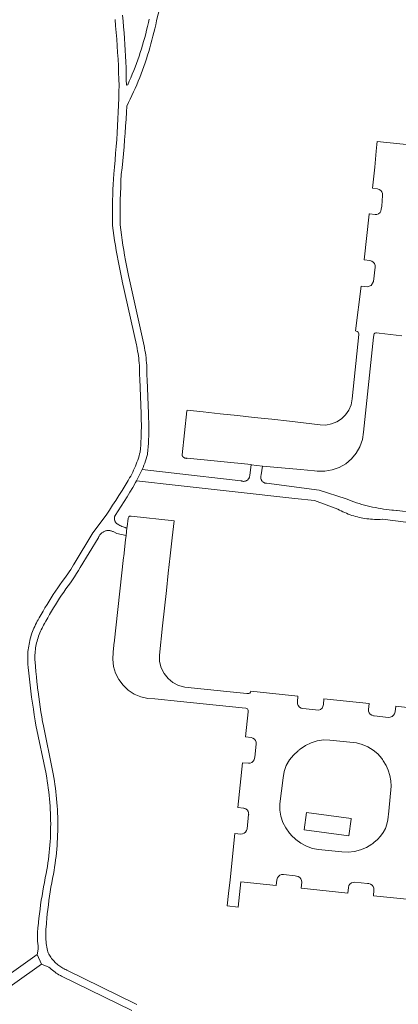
# Model space of a CAD drawing. Extents: x 146402 to 164798, y 455483 to 464134.
# Tile 249 of 256: x 157104 to 157169, y 460558 to 460727. Entities that reach past the tile are written whole.
import ezdxf

# ---------------------------------------------------------------- set-up
doc = ezdxf.new("R2010")
doc.units = 0
doc.header["$LTSCALE"] = 0.2
for name, color, linetype, lineweight in [('B-XX-VH-VERHARDING_BETONSTRAATSTEEN-GV', 252, 'CONTINUOUS', 18), ('B-XX-VH-VERHARDING_TEGEL-GV', 252, 'CONTINUOUS', 18), ('B-XX-VH-VERHARDING_TEGEL_RUBBER-GV', 252, 'CONTINUOUS', 18)]:
    doc.layers.add(name, color=color, linetype=linetype, lineweight=lineweight)

msp = doc.modelspace()

# ---------------------------------------------------------------- linework, layer by layer
at = {"layer": 'B-XX-VH-VERHARDING_BETONSTRAATSTEEN-GV'}
for points in [[(157173.166, 460705.243), (157165.408, 460706.075), (157165.357, 460705.548), (157165.23, 460704.389), (157164.964, 460701.673), (157164.558, 460698.058), (157165.436, 460697.935), (157165.736, 460697.839), (157165.994, 460697.659), (157166.187, 460697.41), (157166.297, 460697.115), (157166.315, 460696.8), (157166.171, 460694.952), (157166.096, 460694.417), (157166.037, 460694.113), (157165.879, 460693.845), (157165.642, 460693.646), (157165.351, 460693.536), (157165.041, 460693.529), (157164.042, 460693.642), (157164.032, 460693.551), (157163.154, 460685.725), (157164.129, 460685.619), (157164.455, 460685.508), (157164.709, 460685.32), (157164.911, 460685.073), (157165.022, 460684.773), (157165.032, 460684.454), (157164.76, 460681.967), (157164.378, 460681.296), (157163.658, 460681.08), (157162.646, 460681.198), (157161.661, 460673.511), (157161.932, 460673.415), (157162.096, 460673.304), (157162.182, 460673.139), (157162.229, 460673.002), (157162.231, 460672.858), (157161.072, 460661.797), (157160.912, 460660.79), (157160.516, 460659.888), (157159.954, 460659.08), (157159.246, 460658.396), (157158.42, 460657.86), (157157.506, 460657.495), (157156.538, 460657.312), (157155.554, 460657.32), (157150.309, 460657.973), (157147.232, 460658.3), (157144.178, 460658.627), (157141.322, 460658.933), (157138.344, 460659.252), (157135.441, 460659.562), (157132.643, 460659.862), (157132.631, 460659.753), (157131.822, 460652.182), (157131.812, 460652.08), (157131.816, 460652.068), (157131.821, 460652.056), (157131.826, 460652.044), (157131.831, 460652.032), (157131.837, 460652.019), (157131.842, 460652.008), (157131.848, 460651.996), (157131.854, 460651.984), (157131.86, 460651.972), (157131.867, 460651.961), (157131.873, 460651.949), (157131.88, 460651.938), (157131.887, 460651.927), (157131.894, 460651.916), (157131.902, 460651.905), (157131.91, 460651.894), (157131.917, 460651.883), (157131.925, 460651.872), (157131.933, 460651.862), (157131.942, 460651.852), (157131.95, 460651.842), (157131.959, 460651.832), (157131.968, 460651.822), (157131.977, 460651.812), (157131.986, 460651.803), (157131.996, 460651.793), (157132.005, 460651.784), (157132.015, 460651.775), (157132.025, 460651.766), (157132.035, 460651.758), (157132.045, 460651.749), (157132.055, 460651.741), (157132.066, 460651.733), (157132.076, 460651.725), (157132.087, 460651.717), (157132.098, 460651.71), (157132.109, 460651.702), (157132.12, 460651.695), (157132.131, 460651.688), (157132.143, 460651.681), (157132.154, 460651.675), (157132.166, 460651.668), (157132.177, 460651.662), (157132.189, 460651.656), (157132.201, 460651.65), (157132.213, 460651.645), (157132.225, 460651.639), (157132.238, 460651.634), (157132.244, 460651.632), (157132.25, 460651.63), (157132.262, 460651.625), (157132.275, 460651.62), (157132.287, 460651.616), (157132.3, 460651.612), (157132.312, 460651.608), (157132.325, 460651.605), (157132.338, 460651.601), (157132.351, 460651.598), (157132.364, 460651.595), (157132.377, 460651.593), (157132.39, 460651.59), (157132.403, 460651.588), (157132.416, 460651.586), (157132.429, 460651.584), (157132.442, 460651.582), (157132.455, 460651.581), (157132.468, 460651.58), (157132.482, 460651.579), (157132.495, 460651.578), (157132.508, 460651.578), (157132.521, 460651.578), (157132.535, 460651.578), (157132.548, 460651.578), (157132.561, 460651.579), (157132.574, 460651.58), (157132.587, 460651.581), (157132.601, 460651.582), (157132.614, 460651.583), (157132.627, 460651.585), (157132.64, 460651.587), (157132.653, 460651.589), (157132.666, 460651.591), (157132.679, 460651.594), (157143.697, 460650.501), (157143.691, 460650.459), (157145.623, 460650.243), (157152.17, 460649.66), (157154.567, 460649.446), (157155.078, 460649.396), (157156.363, 460649.376), (157157.633, 460649.583), (157158.845, 460650.013), (157159.962, 460650.65), (157160.948, 460651.476), (157161.772, 460652.463), (157162.408, 460653.581), (157162.835, 460654.794), (157163.042, 460656.073), (157164.742, 460672.415), (157164.789, 460672.724), (157164.821, 460672.868), (157164.897, 460672.993), (157165.01, 460673.088), (157165.147, 460673.141), (157165.294, 460673.148), (157165.714, 460673.101), (157169.612, 460672.665)], [(157174.515, 460608.28), (157168.591, 460608.937), (157168.482, 460607.982), (157168.367, 460607.654), (157168.194, 460607.387), (157167.946, 460607.188), (157167.644, 460607.035), (157167.324, 460607.003), (157164.853, 460607.303), (157164.759, 460607.313), (157164.462, 460607.394), (157164.206, 460607.563), (157164.013, 460607.802), (157163.904, 460608.089), (157163.887, 460608.396), (157163.98, 460609.413), (157156.207, 460610.216), (157156.122, 460609.217), (157156.055, 460608.897), (157155.888, 460608.616), (157155.637, 460608.406), (157155.332, 460608.289), (157152.572, 460608.569), (157152.269, 460608.632), (157151.988, 460608.799), (157151.777, 460609.049), (157151.66, 460609.354), (157151.65, 460609.681), (157151.735, 460610.679), (157143.634, 460611.514), (157143.562, 460611.348), (157143.437, 460611.219), (157143.277, 460611.14), (157143.098, 460611.121), (157142.92, 460611.136), (157139.518, 460611.483), (157132.259, 460612.245), (157131.197, 460612.523), (157130.217, 460613.018), (157129.365, 460613.71), (157128.678, 460614.566), (157128.187, 460615.548), (157127.914, 460616.612), (157127.873, 460617.709), (157128.414, 460622.765), (157128.748, 460625.806), (157129.085, 460628.87), (157129.413, 460631.852), (157129.741, 460634.835), (157130.076, 460637.882), (157130.397, 460640.805), (157123.014, 460641.656), (157122.87, 460641.661), (157122.732, 460641.618), (157122.616, 460641.533), (157122.534, 460641.414), (157122.496, 460641.276), (157122.303, 460639.783), (157122.285, 460639.629), (157122.133, 460638.295), (157122.052, 460637.585), (157121.739, 460634.761), (157121.741, 460634.751), (157121.715, 460634.538), (157120.063, 460619.805), (157120.056, 460619.619), (157120.037, 460619.446), (157119.897, 460618.242), (157119.834, 460617.018), (157119.984, 460615.802), (157120.342, 460614.63), (157120.896, 460613.537), (157121.631, 460612.557), (157122.525, 460611.718), (157123.55, 460611.047), (157124.675, 460610.562), (157125.867, 460610.28), (157127.091, 460610.208), (157131.504, 460609.742), (157142.136, 460608.659), (157142.783, 460608.603), (157142.925, 460608.566), (157143.049, 460608.485), (157143.139, 460608.369), (157143.188, 460608.231), (157143.19, 460608.083), (157143.18, 460608.003), (157143.179, 460607.995), (157142.687, 460603.695), (157143.683, 460603.587), (157143.985, 460603.451), (157144.244, 460603.278), (157144.438, 460603.034), (157144.547, 460602.741), (157144.562, 460602.43), (157144.298, 460600.186), (157144.283, 460600.04), (157144.207, 460599.746), (157144.048, 460599.487), (157143.819, 460599.286), (157143.542, 460599.162), (157143.24, 460599.124), (157142.205, 460599.215), (157141.377, 460591.51), (157142.366, 460591.407), (157142.429, 460591.399), (157142.516, 460591.382), (157142.6, 460591.357), (157142.683, 460591.324), (157142.761, 460591.284), (157142.836, 460591.237), (157142.907, 460591.183), (157142.972, 460591.124), (157143.031, 460591.058), (157143.085, 460590.988), (157143.131, 460590.913), (157143.171, 460590.834), (157143.204, 460590.752), (157143.229, 460590.667), (157143.246, 460590.58), (157143.255, 460590.492), (157143.257, 460590.404), (157143.25, 460590.316), (157142.981, 460587.873), (157142.904, 460587.568), (157142.735, 460587.303), (157142.493, 460587.102), (157142.201, 460586.987), (157141.887, 460586.968), (157140.897, 460587.04), (157140.043, 460579.072), (157139.79, 460576.72), (157139.567, 460574.635), (157141.446, 460574.404), (157141.892, 460578.754), (157147.98, 460578.109), (157148.132, 460579.102), (157148.211, 460579.407), (157148.382, 460579.671), (157148.628, 460579.867), (157148.923, 460579.977), (157149.237, 460579.988), (157151.255, 460579.768), (157151.477, 460579.744), (157151.781, 460579.675), (157152.049, 460579.513), (157152.252, 460579.275), (157152.369, 460578.985), (157152.389, 460578.673), (157152.3, 460577.654), (157160.354, 460576.81), (157160.449, 460577.793), (157160.532, 460578.092), (157160.703, 460578.351), (157160.946, 460578.545), (157161.237, 460578.654), (157161.547, 460578.668), (157163.7, 460578.451), (157163.933, 460578.427), (157164.238, 460578.351), (157164.504, 460578.183), (157164.704, 460577.94), (157164.817, 460577.647), (157164.832, 460577.333), (157164.734, 460576.35), (157172.806, 460575.505)]]:
    msp.add_lwpolyline(points, dxfattribs=at)
msp.add_lwpolyline([(157155.074, 460602.993), (157156.16, 460603.147), (157157.256, 460603.13), (157161.82, 460602.624), (157162.83, 460602.363), (157163.789, 460601.954), (157164.677, 460601.407), (157165.474, 460600.735), (157166.162, 460599.951), (157166.303, 460599.756), (157166.302, 460599.764), (157166.425, 460599.574), (157166.91, 460598.774), (157167.297, 460597.923), (157167.58, 460597.031), (157167.756, 460596.113), (157167.823, 460595.18), (157167.372, 460590.897), (157167.217, 460589.424), (157167.065, 460588.651), (157166.804, 460587.908), (157166.44, 460587.21), (157165.979, 460586.571), (157165.433, 460586.005), (157164.817, 460585.503), (157164.627, 460585.351), (157164.451, 460585.224), (157163.527, 460584.656), (157162.529, 460584.231), (157161.478, 460583.96), (157160.4, 460583.848), (157160.365, 460583.85), (157159.316, 460583.897), (157155.31, 460584.301), (157154.24, 460584.502), (157153.211, 460584.859), (157152.247, 460585.366), (157151.37, 460586.011), (157150.599, 460586.78), (157150.46, 460586.925), (157150.305, 460587.13), (157149.649, 460588.005), (157149.142, 460588.973), (157148.796, 460590.01), (157148.62, 460591.089), (157148.62, 460592.182), (157149.177, 460596.656), (157149.372, 460597.728), (157149.742, 460598.753), (157150.277, 460599.702), (157150.962, 460600.549), (157151.778, 460601.271), (157151.873, 460601.35), (157151.954, 460601.417), (157152.144, 460601.558), (157153.042, 460602.188), (157154.026, 460602.671)], close=True, dxfattribs=at)
at = {"layer": 'B-XX-VH-VERHARDING_TEGEL-GV'}
for points in [[(157124.011, 460557.618), (157123.751, 460557.744), (157111.942, 460563.563), (157111.869, 460563.592), (157111.668, 460563.679), (157111.471, 460563.773), (157111.277, 460563.874), (157111.087, 460563.982), (157110.901, 460564.096), (157110.719, 460564.218), (157110.542, 460564.346), (157110.37, 460564.481), (157110.202, 460564.621), (157110.04, 460564.768), (157109.884, 460564.921), (157109.733, 460565.079), (157109.588, 460565.243), (157109.449, 460565.411), (157109.317, 460565.585), (157109.19, 460565.764), (157109.071, 460565.947), (157108.958, 460566.134), (157108.852, 460566.326), (157108.753, 460566.521), (157108.662, 460566.719), (157108.617, 460566.907), (157108.551, 460567.215), (157108.492, 460567.524), (157108.442, 460567.834), (157108.399, 460568.146), (157108.364, 460568.458), (157108.337, 460568.772), (157108.318, 460569.086), (157108.308, 460569.4), (157108.305, 460569.714), (157108.31, 460570.029), (157108.323, 460570.343), (157108.344, 460570.657), (157108.373, 460570.97), (157108.424, 460571.602), (157108.432, 460571.703), (157108.501, 460572.468), (157108.579, 460573.233), (157108.664, 460573.996), (157108.757, 460574.759), (157108.859, 460575.521), (157108.968, 460576.282), (157109.085, 460577.041), (157109.21, 460577.799), (157109.343, 460578.556), (157109.483, 460579.312), (157109.632, 460580.066), (157109.738, 460580.676), (157109.836, 460581.286), (157109.926, 460581.899), (157110.008, 460582.512), (157110.082, 460583.126), (157110.148, 460583.741), (157110.206, 460584.357), (157110.257, 460584.974), (157110.299, 460585.591), (157110.333, 460586.209), (157110.36, 460586.827), (157110.378, 460587.446), (157110.388, 460588.064), (157110.391, 460588.683), (157110.385, 460589.302), (157110.371, 460589.92), (157110.35, 460590.539), (157110.32, 460591.157), (157110.282, 460591.774), (157110.237, 460592.391), (157110.183, 460593.008), (157110.122, 460593.623), (157110.052, 460594.238), (157109.975, 460594.852), (157109.889, 460595.465), (157109.796, 460596.076), (157109.695, 460596.687), (157109.586, 460597.296), (157109.529, 460597.595), (157107.845, 460605.849), (157107.774, 460606.24), (157107.622, 460607.1), (157107.479, 460607.962), (157107.343, 460608.825), (157107.216, 460609.69), (157107.096, 460610.555), (157106.984, 460611.422), (157106.911, 460612.04), (157106.881, 460612.289), (157106.785, 460613.158), (157106.697, 460614.027), (157106.617, 460614.897), (157106.545, 460615.768), (157106.515, 460616), (157106.485, 460616.297), (157106.462, 460616.595), (157106.447, 460616.893), (157106.44, 460617.191), (157106.442, 460617.49), (157106.451, 460617.788), (157106.468, 460618.087), (157106.493, 460618.384), (157106.526, 460618.681), (157106.567, 460618.977), (157106.617, 460619.271), (157106.673, 460619.564), (157106.738, 460619.856), (157106.81, 460620.145), (157106.891, 460620.433), (157106.979, 460620.718), (157107.074, 460621.001), (157107.177, 460621.282), (157107.288, 460621.559), (157107.406, 460621.833), (157107.531, 460622.104), (157107.663, 460622.372), (157107.803, 460622.636), (157107.949, 460622.896), (157108.103, 460623.152), (157108.34, 460623.594), (157108.654, 460624.164), (157108.975, 460624.731), (157109.304, 460625.294), (157109.639, 460625.852), (157109.98, 460626.407), (157110.329, 460626.957), (157110.684, 460627.503), (157111.046, 460628.045), (157111.415, 460628.582), (157111.79, 460629.114), (157112.172, 460629.642), (157112.56, 460630.165), (157112.911, 460630.689), (157113.254, 460631.218), (157113.591, 460631.751), (157113.922, 460632.289), (157114.213, 460632.776), (157117.361, 460637.853), (157117.372, 460637.889), (157117.412, 460638.003), (157117.459, 460638.113), (157117.513, 460638.221), (157117.575, 460638.324), (157117.643, 460638.423), (157117.717, 460638.518), (157117.798, 460638.607), (157117.885, 460638.69), (157117.976, 460638.768), (157118.073, 460638.84), (157118.174, 460638.905), (157118.28, 460638.962), (157118.389, 460639.013), (157118.501, 460639.057), (157118.616, 460639.093), (157118.733, 460639.121), (157118.851, 460639.141), (157118.971, 460639.154), (157119.091, 460639.158), (157119.212, 460639.155), (157119.331, 460639.143), (157119.45, 460639.124), (157119.567, 460639.097), (157119.682, 460639.062), (157119.795, 460639.019), (157119.904, 460638.969), (157120.01, 460638.912), (157120.571, 460638.647), (157122.133, 460638.295), (157122.285, 460639.629), (157122.061, 460639.651), (157122.005, 460639.667), (157121.812, 460639.726), (157121.622, 460639.793), (157121.435, 460639.868), (157121.251, 460639.949), (157121.07, 460640.039), (157120.893, 460640.135), (157120.72, 460640.238), (157120.668, 460640.268), (157120.59, 460640.321), (157120.516, 460640.381), (157120.448, 460640.446), (157120.385, 460640.517), (157120.329, 460640.593), (157120.279, 460640.674), (157120.236, 460640.758), (157120.201, 460640.846), (157120.173, 460640.936), (157120.153, 460641.028), (157120.14, 460641.122), (157120.136, 460641.217), (157120.14, 460641.311), (157120.151, 460641.405), (157120.171, 460641.498), (157120.198, 460641.588), (157120.233, 460641.676), (157120.275, 460641.761), (157120.795, 460642.555), (157121.309, 460643.354), (157121.816, 460644.156), (157122.316, 460644.963), (157122.81, 460645.774), (157123.296, 460646.59), (157123.776, 460647.409), (157123.945, 460647.702), (157124.923, 460649.665), (157125.074, 460650.028), (157125.217, 460650.394), (157125.353, 460650.762), (157125.482, 460651.133), (157125.602, 460651.507), (157125.716, 460651.884), (157125.821, 460652.262), (157125.846, 460652.356), (157125.9, 460652.965), (157125.947, 460653.574), (157125.986, 460654.184), (157126.016, 460654.794), (157126.038, 460655.405), (157126.053, 460656.016), (157126.06, 460656.627), (157126.058, 460657.238), (157126.049, 460657.849), (157126.031, 460658.459), (157126.006, 460659.07), (157125.996, 460659.264), (157125.768, 460665.073), (157125.736, 460665.886), (157125.738, 460666.314), (157125.732, 460666.741), (157125.718, 460667.168), (157125.696, 460667.596), (157125.667, 460668.022), (157125.629, 460668.448), (157125.583, 460668.873), (157125.529, 460669.297), (157125.468, 460669.721), (157125.398, 460670.142), (157125.321, 460670.563), (157125.236, 460670.982), (157125.142, 460671.399), (157125.138, 460671.418), (157122.729, 460682.294), (157122.569, 460683.026), (157122.387, 460683.892), (157122.214, 460684.76), (157122.048, 460685.629), (157121.89, 460686.5), (157121.739, 460687.372), (157121.597, 460688.245), (157121.463, 460689.12), (157121.336, 460689.996), (157121.218, 460690.873), (157121.107, 460691.751), (157121.105, 460692.771), (157121.11, 460693.858), (157121.124, 460694.945), (157121.145, 460696.032), (157121.175, 460697.118), (157121.212, 460698.204), (157121.258, 460699.29), (157121.311, 460700.376), (157121.441, 460701.567), (157121.564, 460702.759), (157121.678, 460703.951), (157121.785, 460705.144), (157121.883, 460706.338), (157121.974, 460707.533), (157122.056, 460708.728), (157122.131, 460709.924), (157122.198, 460711.12), (157122.249, 460712.156), (157122.554, 460712.76), (157122.851, 460713.368), (157123.141, 460713.979), (157123.424, 460714.594), (157123.7, 460715.212), (157123.968, 460715.833), (157124.229, 460716.457), (157124.483, 460717.084), (157124.729, 460717.714), (157124.968, 460718.347), (157125.199, 460718.983), (157125.423, 460719.622), (157125.639, 460720.263), (157125.848, 460720.907), (157126.049, 460721.553), (157126.242, 460722.201), (157126.427, 460722.852), (157126.605, 460723.505), (157126.775, 460724.16), (157126.938, 460724.816), (157127.093, 460725.475), (157127.239, 460726.136), (157127.378, 460726.798), (157127.394, 460726.875), (157131.767, 460743.46)], [(157120.238, 460727.077), (157120.345, 460725.94), (157120.443, 460724.801), (157120.534, 460723.663), (157120.616, 460722.523), (157120.69, 460721.383), (157120.757, 460720.243), (157120.815, 460719.102), (157120.866, 460717.96), (157120.909, 460716.819), (157120.943, 460715.677), (157120.922, 460714.683), (157120.89, 460713.499), (157120.85, 460712.315), (157120.802, 460711.131), (157120.746, 460709.948), (157120.682, 460708.765), (157120.61, 460707.583), (157120.53, 460706.401), (157120.442, 460705.22), (157120.346, 460704.04), (157120.242, 460702.86), (157120.13, 460701.68), (157120.01, 460700.502), (157119.955, 460699.602), (157119.908, 460698.701), (157119.869, 460697.8), (157119.838, 460696.899), (157119.815, 460695.997), (157119.804, 460695.374), (157119.8, 460695.095), (157119.793, 460694.193), (157119.795, 460693.291), (157119.804, 460692.39), (157119.804, 460692.323), (157119.817, 460691.645), (157119.928, 460690.774), (157120.046, 460689.904), (157120.173, 460689.036), (157120.307, 460688.168), (157120.45, 460687.302), (157120.6, 460686.437), (157120.758, 460685.574), (157120.924, 460684.712), (157121.098, 460683.851), (157121.279, 460682.993), (157121.469, 460682.135), (157121.49, 460682.042), (157123.92, 460671.097), (157123.976, 460670.849), (157124.06, 460670.444), (157124.136, 460670.037), (157124.205, 460669.628), (157124.266, 460669.219), (157124.318, 460668.808), (157124.363, 460668.396), (157124.4, 460667.984), (157124.429, 460667.571), (157124.449, 460667.157), (157124.462, 460666.743), (157124.467, 460666.329), (157124.464, 460665.915), (157124.489, 460665.281), (157124.727, 460659.215), (157124.749, 460658.679), (157124.766, 460658.076), (157124.775, 460657.474), (157124.776, 460656.871), (157124.769, 460656.269), (157124.754, 460655.666), (157124.731, 460655.064), (157124.701, 460654.462), (157124.662, 460653.861), (157124.615, 460653.26), (157124.56, 460652.66), (157124.48, 460652.357), (157124.377, 460651.995), (157124.266, 460651.635), (157124.148, 460651.278), (157124.022, 460650.924), (157123.888, 460650.572), (157123.747, 460650.223), (157123.599, 460649.877), (157123.443, 460649.534), (157123.28, 460649.195), (157123.11, 460648.859), (157122.933, 460648.527), (157122.749, 460648.199), (157122.507, 460647.793), (157121.985, 460646.927), (157121.455, 460646.066), (157120.919, 460645.209), (157120.376, 460644.356), (157119.826, 460643.507), (157119.27, 460642.663), (157118.707, 460641.823), (157116.44, 460638.786), (157113.197, 460633.433), (157113.099, 460633.265), (157112.859, 460632.865), (157112.612, 460632.47), (157112.358, 460632.08), (157112.098, 460631.693), (157111.831, 460631.311), (157111.558, 460630.934), (157111.156, 460630.391), (157110.761, 460629.843), (157110.372, 460629.29), (157109.989, 460628.733), (157109.613, 460628.172), (157109.244, 460627.606), (157108.882, 460627.035), (157108.526, 460626.461), (157108.177, 460625.882), (157107.836, 460625.299), (157107.501, 460624.712), (157107.173, 460624.122), (157107.013, 460623.828), (157106.852, 460623.547), (157106.698, 460623.263), (157106.551, 460622.975), (157106.412, 460622.683), (157106.279, 460622.388), (157106.154, 460622.089), (157106.036, 460621.788), (157105.926, 460621.484), (157105.824, 460621.177), (157105.729, 460620.868), (157105.641, 460620.557), (157105.562, 460620.243), (157105.49, 460619.928), (157105.426, 460619.611), (157105.37, 460619.292), (157105.322, 460618.972), (157105.281, 460618.651), (157105.249, 460618.33), (157105.225, 460618.007), (157105.208, 460617.684), (157105.2, 460617.361), (157105.199, 460617.037), (157105.207, 460616.714), (157105.223, 460616.391), (157105.246, 460616.068), (157105.278, 460615.746), (157105.291, 460615.63), (157105.393, 460614.604), (157105.503, 460613.578), (157105.621, 460612.553), (157105.747, 460611.529), (157105.881, 460610.506), (157106.023, 460609.484), (157106.172, 460608.464), (157106.33, 460607.444), (157106.496, 460606.426), (157106.623, 460605.675), (157108.356, 460597.291), (157108.363, 460597.251), (157108.472, 460596.648), (157108.572, 460596.044), (157108.665, 460595.438), (157108.749, 460594.831), (157108.826, 460594.223), (157108.895, 460593.614), (157108.956, 460593.004), (157109.009, 460592.394), (157109.054, 460591.782), (157109.09, 460591.171), (157109.119, 460590.559), (157109.14, 460589.946), (157109.153, 460589.334), (157109.158, 460588.721), (157109.155, 460588.108), (157109.144, 460587.495), (157109.125, 460586.883), (157109.098, 460586.271), (157109.063, 460585.659), (157109.02, 460585.047), (157108.969, 460584.437), (157108.91, 460583.827), (157108.843, 460583.218), (157108.768, 460582.609), (157108.685, 460582.002), (157108.594, 460581.396), (157108.495, 460580.791), (157108.389, 460580.188), (157108.229, 460579.422), (157108.076, 460578.654), (157107.932, 460577.884), (157107.795, 460577.113), (157107.666, 460576.341), (157107.545, 460575.568), (157107.432, 460574.793), (157107.327, 460574.017), (157107.23, 460573.24), (157107.14, 460572.463), (157107.069, 460571.78), (157107.059, 460571.684), (157107.011, 460571.184), (157106.968, 460570.885), (157106.933, 460570.586), (157106.907, 460570.286), (157106.887, 460569.984), (157106.877, 460569.683), (157106.874, 460569.382), (157106.879, 460569.08), (157106.892, 460568.779), (157106.913, 460568.478), (157106.942, 460568.178), (157106.948, 460568.123), (157106.967, 460568.003), (157106.987, 460567.829), (157107, 460567.654), (157107.004, 460567.479), (157107.001, 460567.303), (157106.989, 460567.128), (157106.97, 460566.954), (157106.942, 460566.781), (157106.907, 460566.609), (157106.864, 460566.439), (157106.813, 460566.271), (157107.571, 460564.609), (157108.526, 460564.207), (157108.865, 460564.064), (157109.063, 460563.88), (157109.266, 460563.701), (157109.474, 460563.529), (157109.687, 460563.363), (157109.905, 460563.203), (157110.128, 460563.05), (157110.355, 460562.904), (157110.586, 460562.764), (157110.821, 460562.631), (157110.997, 460562.538), (157123.149, 460556.592)], [(157126.127, 460727.139), (157125.99, 460726.51), (157125.841, 460725.863), (157125.685, 460725.217), (157125.52, 460724.573), (157125.348, 460723.932), (157125.168, 460723.292), (157124.98, 460722.655), (157124.785, 460722.02), (157124.582, 460721.387), (157124.372, 460720.757), (157124.154, 460720.129), (157123.928, 460719.504), (157123.695, 460718.882), (157123.454, 460718.263), (157123.206, 460717.646), (157122.951, 460717.033), (157122.688, 460716.423), (157122.418, 460715.816), (157122.193, 460715.749), (157122.181, 460716.754), (157122.16, 460717.758), (157122.132, 460718.763), (157122.095, 460719.767), (157122.051, 460720.771), (157121.998, 460721.775), (157121.938, 460722.778), (157121.869, 460723.78), (157121.793, 460724.782), (157121.709, 460725.784), (157121.616, 460726.784), (157121.516, 460727.784)], [(157171.541, 460642.249), (157168.81, 460642.581), (157168.694, 460642.595), (157168.178, 460642.658), (157167.91, 460642.683), (157167.434, 460642.732), (157166.959, 460642.79), (157166.485, 460642.856), (157166.012, 460642.93), (157165.541, 460643.011), (157165.071, 460643.101), (157164.603, 460643.198), (157164.136, 460643.303), (157163.671, 460643.416), (157163.208, 460643.536), (157162.747, 460643.665), (157162.289, 460643.801), (157161.832, 460643.945), (157161.378, 460644.096), (157160.927, 460644.255), (157160.479, 460644.421), (157160.033, 460644.595), (157155.396, 460646.131), (157146.323, 460647.285), (157146.232, 460647.294), (157146.142, 460647.31), (157146.054, 460647.335), (157145.968, 460647.367), (157145.886, 460647.406), (157145.807, 460647.453), (157145.732, 460647.506), (157145.663, 460647.565), (157145.599, 460647.631), (157145.541, 460647.701), (157145.489, 460647.777), (157145.444, 460647.856), (157145.406, 460647.94), (157145.376, 460648.026), (157145.353, 460648.115), (157145.339, 460648.205), (157145.332, 460648.296), (157145.333, 460648.388), (157145.342, 460648.479), (157145.359, 460648.569), (157145.383, 460648.657), (157145.416, 460648.743), (157145.623, 460650.243), (157143.691, 460650.459), (157143.44, 460648.679), (157143.44, 460648.635), (157143.433, 460648.543), (157143.418, 460648.453), (157143.396, 460648.364), (157143.365, 460648.278), (157143.328, 460648.194), (157143.283, 460648.115), (157143.231, 460648.039), (157143.173, 460647.968), (157143.109, 460647.903), (157143.04, 460647.843), (157142.966, 460647.79), (157142.887, 460647.743), (157142.804, 460647.703), (157142.719, 460647.671), (157142.631, 460647.646), (157142.541, 460647.629), (157142.449, 460647.62), (157142.358, 460647.619), (157142.267, 460647.626), (157142.176, 460647.641), (157142.088, 460647.664), (157142.001, 460647.694), (157141.918, 460647.732), (157140.441, 460647.9), (157131.374, 460648.931), (157124.923, 460649.665), (157123.945, 460647.702), (157131.131, 460646.907), (157136.789, 460646.281), (157140.441, 460645.876), (157151.203, 460644.685), (157154.62, 460644.307), (157158.618, 460642.849), (157158.907, 460642.69), (157159.2, 460642.537), (157159.497, 460642.392), (157159.797, 460642.253), (157160.1, 460642.123), (157160.406, 460641.999), (157160.716, 460641.883), (157161.028, 460641.775), (157161.342, 460641.674), (157161.659, 460641.581), (157161.978, 460641.495), (157162.299, 460641.417), (157162.622, 460641.348), (157162.946, 460641.285), (157163.272, 460641.231), (157163.599, 460641.185), (157163.927, 460641.146), (157164.256, 460641.116), (157164.585, 460641.093), (157164.915, 460641.079), (157165.246, 460641.072), (157165.576, 460641.074), (157165.906, 460641.083), (157166.236, 460641.101), (157166.312, 460641.106), (157179.677, 460639.379)]]:
    msp.add_lwpolyline(points, dxfattribs=at)
msp.add_lwpolyline([(157107.571, 460564.609), (157106.813, 460566.271), (157083.93, 460549.99), (157082.101, 460548.867), (157081.868, 460546.327), (157084.97, 460548.52)], close=True, dxfattribs=at)
at = {"layer": 'B-XX-VH-VERHARDING_TEGEL_RUBBER-GV'}
msp.add_lwpolyline([(157160.909, 460589.64), (157153.238, 460590.651), (157152.83, 460587.681), (157160.499, 460586.645), (157160.89, 460589.524)], close=True, dxfattribs=at)

doc.saveas('drawing.dxf')
